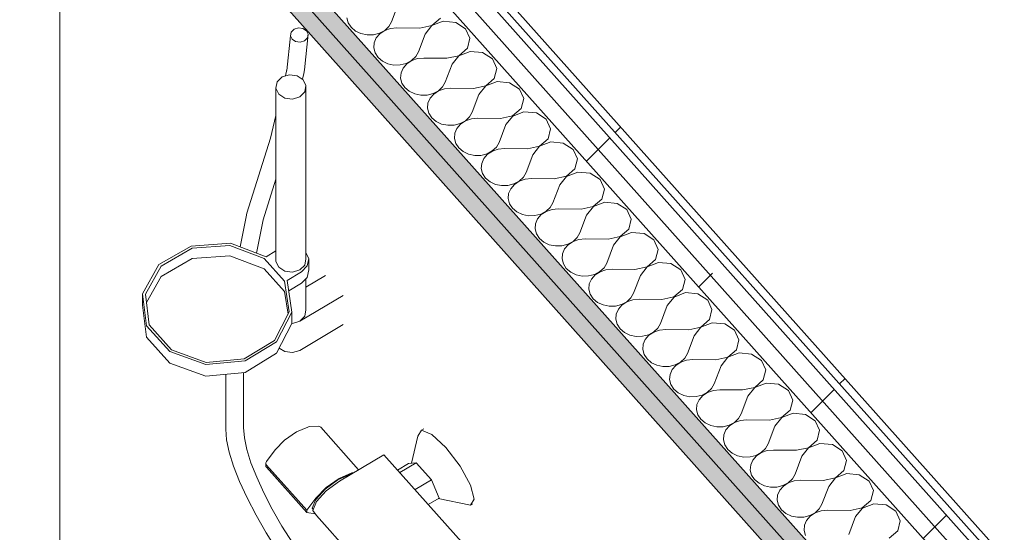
# Model space of a CAD drawing. Header units: millimetres. Extents: x -36631 to 27388, y -24993 to 6945.
# Tile 211 of 256: x 7141 to 7901, y -10358 to -9962. Entities that reach past the tile are written whole.
import ezdxf

# ---------------------------------------------------------------- set-up
doc = ezdxf.new("R2010")
doc.units = ezdxf.units.MM
doc.header["$MEASUREMENT"] = 0
doc.linetypes.add('Wipeout_Contour', pattern=[1000, 0, -1000])
doc.layers.add('Nuevo_01 Sanitaris', color=7, linetype='Continuous')
doc.layers.add('Nuevo_08_E_Envans secs', color=7, linetype='Continuous')
for name, color, linetype, lineweight in [('Nuevo_01 Sanitaris_Pluma_Nº__24', 252, 'Continuous', 5), ('Nuevo_01 Sanitaris_Pluma_Nº__75', 7, 'Continuous', 5), ('Nuevo_08_E_Envans secs_Pluma_Nº__1', 7, 'Continuous', 5), ('Nuevo_08_E_Envans secs_Pluma_Nº__47', 7, 'Continuous', 20)]:
    doc.layers.add(name, color=color, linetype=linetype, lineweight=lineweight)
for name, color, linetype, lineweight, true_color in [('Nuevo_08_E_Envans secs_Pluma_Nº__102', 7, 'Continuous', 5, 0xcccccc), ('Nuevo_08_E_Envans secs_Pluma_Nº__171', 171, 'Continuous', 13, 0xaaaaff), ('Nuevo_08_E_Envans secs_Pluma_Nº__177', 7, 'Continuous', 15, 0xf7e046), ('Nuevo_08_E_Envans secs_Pluma_Nº__79', 7, 'Continuous', 5, 0xaaffd5)]:
    doc.layers.add(name, color=color, linetype=linetype, lineweight=lineweight, true_color=true_color)
pattern_1 = [(45, (0, 0), (-183.8478, 183.8478), [195, -65]), (45, (7e-14, 183.85), (-183.8478, 183.8478), [195, -65])]

# ---------------------------------------------------------------- blocks, each defined once
blk = doc.blocks.new('*X150')
at = {"layer": 'Nuevo_08_E_Envans secs_Pluma_Nº__102', "color": 254, "linetype": 'Continuous', "lineweight": 5, "true_color": 0xcccccc}
for p, q in [((7433.09, -9949.44), (7427.88, -9963.2)), ((7393.34, -9960.03), (7394.37, -9963.92)), ((7394.37, -9963.92), (7396.67, -9967.42)), ((7425.81, -9966.8), (7427.88, -9963.2)), ((7449.72, -9968.08), (7459.06, -9966.04)), ((7459.06, -9966.04), (7465.69, -9960.32)), ((7467.88, -9962.77), (7459.14, -9966.14)), ((7477.49, -9963.66), (7467.88, -9962.77)), ((7485.09, -9968.52), (7477.49, -9963.66)), ((7396.67, -9967.42), (7400.05, -9970.28)), ((7400.05, -9970.28), (7404.27, -9972.28)), ((7404.27, -9972.28), (7408.99, -9973.27)), ((7408.99, -9973.27), (7413.87, -9973.16)), ((7413.87, -9973.16), (7418.53, -9971.98)), ((7418.89, -9972.38), (7416.07, -9975.62)), ((7418.53, -9971.98), (7422.61, -9969.8)), ((7422.7, -9969.89), (7418.89, -9972.38)), ((7422.61, -9969.8), (7425.81, -9966.8)), ((7427.19, -9968.35), (7422.7, -9969.89)), ((7432.04, -9967.86), (7427.19, -9968.35)), ((7449.72, -9968.08), (7432.04, -9967.86)), ((7453.88, -9972.74), (7448.66, -9986.49)), ((7459.14, -9966.14), (7453.88, -9972.74)), ((7488.42, -9975.9), (7485.09, -9968.52)), ((7414.44, -9979.36), (7414.12, -9983.33)), ((7416.07, -9975.62), (7414.44, -9979.36)), ((7486.47, -9983.61), (7488.42, -9975.9)), ((7414.12, -9983.33), (7415.16, -9987.21)), ((7415.16, -9987.21), (7417.45, -9990.72)), ((7446.6, -9990.09), (7448.66, -9986.49)), ((7479.84, -9989.34), (7486.47, -9983.61)), ((7488.67, -9986.07), (7479.93, -9989.43)), ((7498.27, -9986.95), (7488.67, -9986.07)), ((7505.87, -9991.81), (7498.27, -9986.95)), ((7417.45, -9990.72), (7420.84, -9993.58)), ((7420.84, -9993.58), (7425.05, -9995.58)), ((7425.05, -9995.58), (7429.78, -9996.56)), ((7429.78, -9996.56), (7434.66, -9996.46)), ((7434.66, -9996.46), (7439.32, -9995.27)), ((7439.68, -9995.68), (7436.85, -9998.92)), ((7439.32, -9995.27), (7443.4, -9993.09)), ((7443.48, -9993.19), (7439.68, -9995.68)), ((7443.4, -9993.09), (7446.6, -9990.09)), ((7447.98, -9991.64), (7443.48, -9993.19)), ((7452.82, -9991.15), (7447.98, -9991.64)), ((7470.51, -9991.37), (7452.82, -9991.15)), ((7474.66, -9996.03), (7469.45, -10009.79)), ((7470.51, -9991.37), (7479.84, -9989.34)), ((7479.93, -9989.43), (7474.66, -9996.03)), ((7509.2, -9999.2), (7505.87, -9991.81)), ((7435.22, -10002.66), (7434.91, -10006.62)), ((7436.85, -9998.92), (7435.22, -10002.66)), ((7507.26, -10006.91), (7509.2, -9999.2)), ((7434.91, -10006.62), (7435.94, -10010.51)), ((7435.94, -10010.51), (7438.24, -10014.01)), ((7467.38, -10013.39), (7469.45, -10009.79)), ((7500.63, -10012.63), (7507.26, -10006.91)), ((7509.45, -10009.37), (7500.71, -10012.73)), ((7519.06, -10010.25), (7509.45, -10009.37)), ((7526.66, -10015.11), (7519.06, -10010.25)), ((7438.24, -10014.01), (7441.62, -10016.87)), ((7441.62, -10016.87), (7445.84, -10018.87)), ((7445.84, -10018.87), (7450.57, -10019.86)), ((7455.44, -10019.75), (7460.1, -10018.57)), ((7460.46, -10018.97), (7457.64, -10022.21)), ((7460.1, -10018.57), (7464.18, -10016.39)), ((7464.27, -10016.48), (7460.46, -10018.97)), ((7464.18, -10016.39), (7467.38, -10013.39)), ((7468.76, -10014.94), (7464.27, -10016.48)), ((7473.61, -10014.45), (7468.76, -10014.94)), ((7491.29, -10014.67), (7473.61, -10014.45)), ((7495.45, -10019.33), (7490.23, -10033.09)), ((7491.29, -10014.67), (7500.63, -10012.63)), ((7500.71, -10012.73), (7495.45, -10019.33)), ((7529.99, -10022.49), (7526.66, -10015.11)), ((7450.57, -10019.86), (7455.44, -10019.75)), ((7456.01, -10025.96), (7455.7, -10029.92)), ((7457.64, -10022.21), (7456.01, -10025.96)), ((7528.04, -10030.2), (7529.99, -10022.49)), ((7455.7, -10029.92), (7456.73, -10033.8)), ((7456.73, -10033.8), (7459.02, -10037.31)), ((7488.17, -10036.68), (7490.23, -10033.09)), ((7521.41, -10035.93), (7528.04, -10030.2)), ((7530.24, -10032.66), (7521.5, -10036.02)), ((7539.84, -10033.54), (7530.24, -10032.66)), ((7547.45, -10038.4), (7539.84, -10033.54)), ((7459.02, -10037.31), (7462.41, -10040.17)), ((7462.41, -10040.17), (7466.62, -10042.17)), ((7466.62, -10042.17), (7471.35, -10043.15)), ((7476.23, -10043.05), (7480.89, -10041.86)), ((7480.89, -10041.86), (7484.97, -10039.69)), ((7485.05, -10039.78), (7481.25, -10042.27)), ((7484.97, -10039.69), (7488.17, -10036.68)), ((7489.55, -10038.23), (7485.05, -10039.78)), ((7494.39, -10037.74), (7489.55, -10038.23)), ((7512.08, -10037.96), (7494.39, -10037.74)), ((7512.08, -10037.96), (7521.41, -10035.93)), ((7521.5, -10036.02), (7516.23, -10042.62)), ((7550.77, -10045.79), (7547.45, -10038.4)), ((7471.35, -10043.15), (7476.23, -10043.05)), ((7476.79, -10049.25), (7476.48, -10053.21)), ((7478.42, -10045.51), (7476.79, -10049.25)), ((7481.25, -10042.27), (7478.42, -10045.51)), ((7516.23, -10042.62), (7511.02, -10056.38)), ((7548.83, -10053.5), (7550.77, -10045.79)), ((7476.48, -10053.21), (7477.51, -10057.1)), ((7477.51, -10057.1), (7479.81, -10060.6)), ((7508.95, -10059.98), (7511.02, -10056.38)), ((7542.2, -10059.22), (7548.83, -10053.5)), ((7551.02, -10055.96), (7542.28, -10059.32)), ((7560.63, -10056.84), (7551.02, -10055.96)), ((7568.23, -10061.7), (7560.63, -10056.84)), ((7479.81, -10060.6), (7483.19, -10063.46)), ((7483.19, -10063.46), (7487.41, -10065.46)), ((7501.67, -10065.16), (7505.76, -10062.98)), ((7505.84, -10063.07), (7502.03, -10065.56)), ((7505.76, -10062.98), (7508.95, -10059.98)), ((7510.33, -10061.53), (7505.84, -10063.07)), ((7515.18, -10061.04), (7510.33, -10061.53)), ((7532.86, -10061.26), (7515.18, -10061.04)), ((7532.86, -10061.26), (7542.2, -10059.22)), ((7542.28, -10059.32), (7537.02, -10065.92)), ((7571.56, -10069.08), (7568.23, -10061.7)), ((7487.41, -10065.46), (7492.14, -10066.45)), ((7492.14, -10066.45), (7497.01, -10066.34)), ((7497.01, -10066.34), (7501.67, -10065.16)), ((7497.58, -10072.55), (7497.27, -10076.51)), ((7499.21, -10068.8), (7497.58, -10072.55)), ((7502.03, -10065.56), (7499.21, -10068.8)), ((7537.02, -10065.92), (7531.81, -10079.68)), ((7569.62, -10076.79), (7571.56, -10069.08)), ((7497.27, -10076.51), (7498.3, -10080.39)), ((7529.74, -10083.27), (7531.81, -10079.68)), ((7562.99, -10082.52), (7569.62, -10076.79)), ((7571.81, -10079.25), (7563.07, -10082.61)), ((7581.42, -10080.13), (7571.81, -10079.25)), ((7589.02, -10084.99), (7581.42, -10080.13)), ((7498.3, -10080.39), (7500.59, -10083.9)), ((7500.59, -10083.9), (7503.98, -10086.76)), ((7503.98, -10086.76), (7508.19, -10088.76)), ((7522.46, -10088.45), (7526.54, -10086.28)), ((7526.62, -10086.37), (7522.82, -10088.86)), ((7526.54, -10086.28), (7529.74, -10083.27)), ((7531.12, -10084.82), (7526.62, -10086.37)), ((7535.96, -10084.33), (7531.12, -10084.82)), ((7553.65, -10084.55), (7535.96, -10084.33)), ((7553.65, -10084.55), (7562.99, -10082.52)), ((7563.07, -10082.61), (7557.8, -10089.21)), ((7592.34, -10092.38), (7589.02, -10084.99)), ((7508.19, -10088.76), (7512.92, -10089.74)), ((7512.92, -10089.74), (7517.8, -10089.64)), ((7517.8, -10089.64), (7522.46, -10088.45)), ((7519.99, -10092.1), (7518.36, -10095.84)), ((7522.82, -10088.86), (7519.99, -10092.1)), ((7557.8, -10089.21), (7552.59, -10102.97)), ((7590.4, -10100.09), (7592.34, -10092.38)), ((7518.36, -10095.84), (7518.05, -10099.81)), ((7518.05, -10099.81), (7519.08, -10103.69)), ((7550.52, -10106.57), (7552.59, -10102.97)), ((7583.77, -10105.81), (7590.4, -10100.09)), ((7592.6, -10102.55), (7583.86, -10105.91)), ((7602.2, -10103.43), (7592.6, -10102.55)), ((7519.08, -10103.69), (7521.38, -10107.19)), ((7521.38, -10107.19), (7524.76, -10110.05)), ((7524.76, -10110.05), (7528.98, -10112.05)), ((7543.24, -10111.75), (7547.33, -10109.57)), ((7547.41, -10109.67), (7543.61, -10112.15)), ((7547.33, -10109.57), (7550.52, -10106.57)), ((7551.91, -10108.12), (7547.41, -10109.67)), ((7556.75, -10107.63), (7551.91, -10108.12)), ((7574.43, -10107.85), (7556.75, -10107.63)), ((7574.43, -10107.85), (7583.77, -10105.81)), ((7583.86, -10105.91), (7578.59, -10112.51)), ((7609.8, -10108.29), (7602.2, -10103.43)), ((7613.13, -10115.67), (7609.8, -10108.29)), ((7528.98, -10112.05), (7533.71, -10113.04)), ((7533.71, -10113.04), (7538.59, -10112.93)), ((7538.59, -10112.93), (7543.24, -10111.75)), ((7540.78, -10115.39), (7539.15, -10119.14)), ((7543.61, -10112.15), (7540.78, -10115.39)), ((7578.59, -10112.51), (7573.38, -10126.27)), ((7611.19, -10123.38), (7613.13, -10115.67)), ((7539.15, -10119.14), (7538.84, -10123.1)), ((7538.84, -10123.1), (7539.87, -10126.98)), ((7604.56, -10129.11), (7611.19, -10123.38)), ((7613.38, -10125.84), (7604.64, -10129.2)), ((7622.99, -10126.72), (7613.38, -10125.84)), ((7539.87, -10126.98), (7542.16, -10130.49)), ((7542.16, -10130.49), (7545.55, -10133.35)), ((7545.55, -10133.35), (7549.77, -10135.35)), ((7564.03, -10135.04), (7568.11, -10132.87)), ((7568.2, -10132.96), (7564.39, -10135.45)), ((7568.11, -10132.87), (7571.31, -10129.86)), ((7572.69, -10131.41), (7568.2, -10132.96)), ((7571.31, -10129.86), (7573.38, -10126.27)), ((7577.53, -10130.93), (7572.69, -10131.41)), ((7595.22, -10131.14), (7577.53, -10130.93)), ((7595.22, -10131.14), (7604.56, -10129.11)), ((7604.64, -10129.2), (7599.38, -10135.8)), ((7630.59, -10131.58), (7622.99, -10126.72)), ((7633.91, -10138.97), (7630.59, -10131.58)), ((7549.77, -10135.35), (7554.49, -10136.33)), ((7554.49, -10136.33), (7559.37, -10136.23)), ((7559.37, -10136.23), (7564.03, -10135.04)), ((7561.57, -10138.69), (7559.94, -10142.43)), ((7564.39, -10135.45), (7561.57, -10138.69)), ((7599.38, -10135.8), (7594.16, -10149.56)), ((7631.97, -10146.68), (7633.91, -10138.97)), ((7559.94, -10142.43), (7559.62, -10146.4)), ((7559.62, -10146.4), (7560.65, -10150.28)), ((7625.34, -10152.4), (7631.97, -10146.68)), ((7560.65, -10150.28), (7562.95, -10153.78)), ((7562.95, -10153.78), (7566.33, -10156.64)), ((7584.81, -10158.34), (7588.9, -10156.16)), ((7588.98, -10156.26), (7585.18, -10158.74)), ((7588.9, -10156.16), (7592.09, -10153.16)), ((7593.48, -10154.71), (7588.98, -10156.26)), ((7592.09, -10153.16), (7594.16, -10149.56)), ((7598.32, -10154.22), (7593.48, -10154.71)), ((7616, -10154.44), (7598.32, -10154.22)), ((7616, -10154.44), (7625.34, -10152.4)), ((7625.43, -10152.5), (7620.16, -10159.1)), ((7634.17, -10149.14), (7625.43, -10152.5)), ((7643.77, -10150.02), (7634.17, -10149.14)), ((7651.37, -10154.88), (7643.77, -10150.02)), ((7654.7, -10162.27), (7651.37, -10154.88)), ((7566.33, -10156.64), (7570.55, -10158.64)), ((7570.55, -10158.64), (7575.28, -10159.63)), ((7575.28, -10159.63), (7580.16, -10159.52)), ((7580.16, -10159.52), (7584.81, -10158.34)), ((7582.35, -10161.98), (7580.72, -10165.73)), ((7585.18, -10158.74), (7582.35, -10161.98)), ((7620.16, -10159.1), (7614.95, -10172.86)), ((7652.76, -10169.97), (7654.7, -10162.27)), ((7580.72, -10165.73), (7580.41, -10169.69)), ((7580.41, -10169.69), (7581.44, -10173.57)), ((7646.13, -10175.7), (7652.76, -10169.97)), ((7581.44, -10173.57), (7583.74, -10177.08)), ((7583.74, -10177.08), (7587.12, -10179.94)), ((7609.68, -10179.46), (7612.88, -10176.46)), ((7614.26, -10178), (7609.77, -10179.55)), ((7612.88, -10176.46), (7614.95, -10172.86)), ((7619.11, -10177.52), (7614.26, -10178)), ((7636.79, -10177.74), (7619.11, -10177.52)), ((7636.79, -10177.74), (7646.13, -10175.7)), ((7646.21, -10175.79), (7640.95, -10182.39)), ((7654.95, -10172.43), (7646.21, -10175.79)), ((7664.56, -10173.31), (7654.95, -10172.43)), ((7672.16, -10178.17), (7664.56, -10173.31)), ((7675.49, -10185.56), (7672.16, -10178.17)), ((7587.12, -10179.94), (7591.34, -10181.94)), ((7591.34, -10181.94), (7596.06, -10182.92)), ((7596.06, -10182.92), (7600.94, -10182.82)), ((7600.94, -10182.82), (7605.6, -10181.63)), ((7603.14, -10185.28), (7601.51, -10189.02)), ((7605.96, -10182.04), (7603.14, -10185.28)), ((7605.6, -10181.63), (7609.68, -10179.46)), ((7609.77, -10179.55), (7605.96, -10182.04)), ((7640.95, -10182.39), (7635.73, -10196.15)), ((7673.54, -10193.27), (7675.49, -10185.56)), ((7601.51, -10189.02), (7601.19, -10192.99)), ((7601.19, -10192.99), (7602.23, -10196.87)), ((7666.91, -10199), (7673.54, -10193.27)), ((7602.23, -10196.87), (7604.52, -10200.37)), ((7604.52, -10200.37), (7607.91, -10203.23)), ((7630.47, -10202.75), (7633.67, -10199.75)), ((7635.05, -10201.3), (7630.55, -10202.85)), ((7633.67, -10199.75), (7635.73, -10196.15)), ((7639.89, -10200.81), (7635.05, -10201.3)), ((7657.58, -10201.03), (7639.89, -10200.81)), ((7657.58, -10201.03), (7666.91, -10199)), ((7667, -10199.09), (7661.73, -10205.69)), ((7675.74, -10195.73), (7667, -10199.09)), ((7685.34, -10196.61), (7675.74, -10195.73)), ((7692.95, -10201.47), (7685.34, -10196.61)), ((7696.27, -10208.86), (7692.95, -10201.47)), ((7607.91, -10203.23), (7612.12, -10205.23)), ((7612.12, -10205.23), (7616.85, -10206.22)), ((7616.85, -10206.22), (7621.73, -10206.11)), ((7621.73, -10206.11), (7626.39, -10204.93)), ((7623.92, -10208.57), (7622.29, -10212.32)), ((7626.75, -10205.33), (7623.92, -10208.57)), ((7626.39, -10204.93), (7630.47, -10202.75)), ((7630.55, -10202.85), (7626.75, -10205.33)), ((7661.73, -10205.69), (7656.52, -10219.45)), ((7694.33, -10216.56), (7696.27, -10208.86)), ((7622.29, -10212.32), (7621.98, -10216.28)), ((7621.98, -10216.28), (7623.01, -10220.16)), ((7687.7, -10222.29), (7694.33, -10216.56)), ((7623.01, -10220.16), (7625.31, -10223.67)), ((7625.31, -10223.67), (7628.69, -10226.53)), ((7651.25, -10226.05), (7654.45, -10223.05)), ((7655.83, -10224.59), (7651.34, -10226.14)), ((7654.45, -10223.05), (7656.52, -10219.45)), ((7660.68, -10224.11), (7655.83, -10224.59)), ((7678.36, -10224.33), (7660.68, -10224.11)), ((7678.36, -10224.33), (7687.7, -10222.29)), ((7687.78, -10222.38), (7682.52, -10228.98)), ((7696.52, -10219.02), (7687.78, -10222.38)), ((7706.13, -10219.9), (7696.52, -10219.02)), ((7713.73, -10224.76), (7706.13, -10219.9)), ((7717.06, -10232.15), (7713.73, -10224.76)), ((7628.69, -10226.53), (7632.91, -10228.53)), ((7632.91, -10228.53), (7637.64, -10229.51)), ((7637.64, -10229.51), (7642.51, -10229.41)), ((7642.51, -10229.41), (7647.17, -10228.22)), ((7644.71, -10231.87), (7643.08, -10235.61)), ((7647.53, -10228.63), (7644.71, -10231.87)), ((7647.17, -10228.22), (7651.25, -10226.05)), ((7651.34, -10226.14), (7647.53, -10228.63)), ((7682.52, -10228.98), (7677.3, -10242.74)), ((7715.12, -10239.86), (7717.06, -10232.15)), ((7643.08, -10235.61), (7642.77, -10239.58)), ((7642.77, -10239.58), (7643.8, -10243.46)), ((7708.48, -10245.59), (7715.12, -10239.86)), ((7643.8, -10243.46), (7646.09, -10246.96)), ((7646.09, -10246.96), (7649.48, -10249.83)), ((7672.04, -10249.34), (7675.24, -10246.34)), ((7675.24, -10246.34), (7677.3, -10242.74)), ((7681.46, -10247.4), (7676.62, -10247.89)), ((7699.15, -10247.62), (7681.46, -10247.4)), ((7699.15, -10247.62), (7708.48, -10245.59)), ((7708.57, -10245.68), (7703.3, -10252.28)), ((7717.31, -10242.32), (7708.57, -10245.68)), ((7726.92, -10243.2), (7717.31, -10242.32)), ((7734.52, -10248.06), (7726.92, -10243.2)), ((7649.48, -10249.83), (7653.69, -10251.82)), ((7653.69, -10251.82), (7658.42, -10252.81)), ((7658.42, -10252.81), (7663.3, -10252.7)), ((7663.3, -10252.7), (7667.96, -10251.52)), ((7665.49, -10255.16), (7663.86, -10258.91)), ((7668.32, -10251.92), (7665.49, -10255.16)), ((7667.96, -10251.52), (7672.04, -10249.34)), ((7672.12, -10249.44), (7668.32, -10251.92)), ((7676.62, -10247.89), (7672.12, -10249.44)), ((7703.3, -10252.28), (7698.09, -10266.04)), ((7737.84, -10255.45), (7734.52, -10248.06)), ((7663.86, -10258.91), (7663.55, -10262.87)), ((7735.9, -10263.15), (7737.84, -10255.45)), ((7663.55, -10262.87), (7664.58, -10266.75)), ((7664.58, -10266.75), (7666.88, -10270.26)), ((7666.88, -10270.26), (7670.26, -10273.12)), ((7692.83, -10272.64), (7696.02, -10269.64)), ((7696.02, -10269.64), (7698.09, -10266.04)), ((7719.93, -10270.92), (7729.27, -10268.88)), ((7729.35, -10268.98), (7724.09, -10275.58)), ((7729.27, -10268.88), (7735.9, -10263.15)), ((7738.1, -10265.61), (7729.35, -10268.98)), ((7747.7, -10266.49), (7738.1, -10265.61)), ((7755.3, -10271.35), (7747.7, -10266.49)), ((7670.26, -10273.12), (7674.48, -10275.12)), ((7674.48, -10275.12), (7679.21, -10276.1)), ((7679.21, -10276.1), (7684.08, -10276)), ((7684.08, -10276), (7688.74, -10274.81)), ((7689.1, -10275.22), (7686.28, -10278.46)), ((7688.74, -10274.81), (7692.83, -10272.64)), ((7692.91, -10272.73), (7689.1, -10275.22)), ((7697.4, -10271.19), (7692.91, -10272.73)), ((7702.25, -10270.7), (7697.4, -10271.19)), ((7719.93, -10270.92), (7702.25, -10270.7)), ((7724.09, -10275.58), (7718.88, -10289.33)), ((7758.63, -10278.74), (7755.3, -10271.35)), ((7684.65, -10282.2), (7684.34, -10286.17)), ((7686.28, -10278.46), (7684.65, -10282.2)), ((7756.69, -10286.45), (7758.63, -10278.74)), ((7684.34, -10286.17), (7685.37, -10290.05)), ((7685.37, -10290.05), (7687.66, -10293.55)), ((7713.61, -10295.93), (7716.81, -10292.93)), ((7716.81, -10292.93), (7718.88, -10289.33)), ((7740.72, -10294.21), (7750.06, -10292.18)), ((7750.14, -10292.27), (7744.88, -10298.87)), ((7750.06, -10292.18), (7756.69, -10286.45)), ((7758.88, -10288.91), (7750.14, -10292.27)), ((7768.49, -10289.79), (7758.88, -10288.91)), ((7776.09, -10294.65), (7768.49, -10289.79)), ((7687.66, -10293.55), (7691.05, -10296.42)), ((7691.05, -10296.42), (7695.26, -10298.41)), ((7695.26, -10298.41), (7699.99, -10299.4)), ((7699.99, -10299.4), (7704.87, -10299.3)), ((7704.87, -10299.3), (7709.53, -10298.11)), ((7709.89, -10298.52), (7707.06, -10301.75)), ((7709.53, -10298.11), (7713.61, -10295.93)), ((7713.7, -10296.03), (7709.89, -10298.52)), ((7718.19, -10294.48), (7713.7, -10296.03)), ((7723.03, -10293.99), (7718.19, -10294.48)), ((7740.72, -10294.21), (7723.03, -10293.99)), ((7744.88, -10298.87), (7739.66, -10312.63)), ((7779.41, -10302.04), (7776.09, -10294.65)), ((7705.43, -10305.5), (7705.12, -10309.46)), ((7707.06, -10301.75), (7705.43, -10305.5)), ((7777.47, -10309.75), (7779.41, -10302.04)), ((7705.12, -10309.46), (7706.15, -10313.35)), ((7706.15, -10313.35), (7708.45, -10316.85)), ((7737.59, -10316.23), (7739.66, -10312.63)), ((7761.5, -10317.51), (7770.84, -10315.47)), ((7770.93, -10315.57), (7765.66, -10322.17)), ((7770.84, -10315.47), (7777.47, -10309.75)), ((7779.67, -10312.2), (7770.93, -10315.57)), ((7789.27, -10313.09), (7779.67, -10312.2)), ((7796.87, -10317.94), (7789.27, -10313.09)), ((7708.45, -10316.85), (7711.83, -10319.71)), ((7711.83, -10319.71), (7716.05, -10321.71)), ((7716.05, -10321.71), (7720.78, -10322.69)), ((7720.78, -10322.69), (7725.66, -10322.59)), ((7725.66, -10322.59), (7730.31, -10321.4)), ((7730.68, -10321.81), (7727.85, -10325.05)), ((7730.31, -10321.4), (7734.4, -10319.23)), ((7734.48, -10319.32), (7730.68, -10321.81)), ((7734.4, -10319.23), (7737.59, -10316.23)), ((7738.98, -10317.78), (7734.48, -10319.32)), ((7743.82, -10317.29), (7738.98, -10317.78)), ((7761.5, -10317.51), (7743.82, -10317.29)), ((7765.66, -10322.17), (7760.45, -10335.92)), ((7800.2, -10325.33), (7796.87, -10317.94)), ((7726.22, -10328.79), (7725.91, -10332.76)), ((7727.85, -10325.05), (7726.22, -10328.79)), ((7798.26, -10333.04), (7800.2, -10325.33)), ((7725.91, -10332.76), (7726.94, -10336.64)), ((7726.94, -10336.64), (7729.23, -10340.15)), ((7758.38, -10339.52), (7760.45, -10335.92)), ((7782.29, -10340.8), (7791.63, -10338.77)), ((7791.71, -10338.86), (7786.45, -10345.46)), ((7791.63, -10338.77), (7798.26, -10333.04)), ((7800.45, -10335.5), (7791.71, -10338.86)), ((7810.06, -10336.38), (7800.45, -10335.5)), ((7817.66, -10341.24), (7810.06, -10336.38)), ((7729.23, -10340.15), (7732.62, -10343.01)), ((7732.62, -10343.01), (7736.84, -10345.01)), ((7736.84, -10345.01), (7741.56, -10345.99)), ((7741.56, -10345.99), (7746.44, -10345.89)), ((7746.44, -10345.89), (7751.1, -10344.7)), ((7751.46, -10345.11), (7748.64, -10348.35)), ((7751.1, -10344.7), (7755.18, -10342.52)), ((7755.27, -10342.62), (7751.46, -10345.11)), ((7755.18, -10342.52), (7758.38, -10339.52)), ((7759.76, -10341.07), (7755.27, -10342.62)), ((7764.6, -10340.58), (7759.76, -10341.07)), ((7782.29, -10340.8), (7764.6, -10340.58)), ((7786.45, -10345.46), (7781.23, -10359.22)), ((7820.99, -10348.63), (7817.66, -10341.24)), ((7747.01, -10352.09), (7746.69, -10356.05)), ((7748.64, -10348.35), (7747.01, -10352.09)), ((7819.04, -10356.34), (7820.99, -10348.63)), ((7746.69, -10356.05), (7747.73, -10359.94)), ((7812.41, -10362.06), (7819.04, -10356.34))]:
    blk.add_line(p, q, dxfattribs=at)
blk = doc.blocks.new('Elem Sección_147_1')
at = {"layer": 'Nuevo_08_E_Envans secs_Pluma_Nº__79', "linetype": 'Continuous', "lineweight": 5, "true_color": 0xaaffd5}
for points in [[(7166.46, -9730.98), (7174.57, -9740.07), (8558.23, -11290.8), (8569.39, -11284.2), (7177.62, -9724.38)], [(7174.57, -9740.07), (7163.41, -9746.68), (8547.07, -11297.4), (8558.23, -11290.8)]]:
    blk.add_hatch(color=121, dxfattribs=at).paths.add_polyline_path(points)
at = {"layer": 'Nuevo_08_E_Envans secs', "lineweight": 0}
blk.add_blockref('*X150', (0, 0), dxfattribs=at)
at = {"color": 254, "linetype": 'Wipeout_Contour', "lineweight": 0, "ltscale": 64389.533681}
blk.add_wipeout([(8651.83, -11235.46), (7200.15, -9608.5), (7188.99, -9615.1), (7197.1, -9624.19), (8640.66, -11242.06)], dxfattribs=at).dxf.layer = 'Nuevo_08_E_Envans secs'
at = {"layer": 'Nuevo_08_E_Envans secs_Pluma_Nº__177', "linetype": 'Continuous', "lineweight": 15, "true_color": 0xf7e046}
h = blk.add_hatch(dxfattribs=at)
h.set_pattern_fill('Panellat_HPL_0001', color=53, style=0, pattern_type=2)
h.set_pattern_definition(pattern_1)
h.paths.add_polyline_path([(8651.83, -11235.46), (7200.15, -9608.5), (7188.99, -9615.1), (7197.1, -9624.19), (8640.66, -11242.06)])
at = {"color": 254, "linetype": 'Wipeout_Contour', "lineweight": 0, "ltscale": 64418.621549}
blk.add_wipeout([(7197.1, -9624.19), (7185.94, -9630.8), (7194.05, -9639.88), (8629.5, -11248.66), (8640.66, -11242.06)], dxfattribs=at).dxf.layer = 'Nuevo_08_E_Envans secs'
at = {"layer": 'Nuevo_08_E_Envans secs_Pluma_Nº__177', "linetype": 'Continuous', "lineweight": 15, "true_color": 0xf7e046}
h = blk.add_hatch(dxfattribs=at)
h.set_pattern_fill('Panellat_HPL_0001', color=53, style=0, pattern_type=2)
h.set_pattern_definition(pattern_1)
h.paths.add_polyline_path([(7197.1, -9624.19), (7185.94, -9630.8), (7194.05, -9639.88), (8629.5, -11248.66), (8640.66, -11242.06)])
at = {"color": 254, "linetype": 'Wipeout_Contour', "lineweight": 0, "ltscale": 52356.728539}
blk.add_wipeout([(8662.13, -11229.36), (7202.96, -9594.01), (7197.81, -9597.06), (8656.98, -11232.41)], dxfattribs=at).dxf.layer = 'Nuevo_08_E_Envans secs'
at = {"layer": 'Nuevo_08_E_Envans secs_Pluma_Nº__171', "linetype": 'Continuous', "lineweight": 13, "true_color": 0xaaaaff}
h = blk.add_hatch(dxfattribs=at)
h.set_pattern_fill('Panellat_HPL_0001', color=161, style=0, pattern_type=2)
h.set_pattern_definition(pattern_1)
h.paths.add_polyline_path([(8662.13, -11229.36), (7202.96, -9594.01), (7197.81, -9597.06), (8656.98, -11232.41)])
at = {"layer": 'Nuevo_08_E_Envans secs_Pluma_Nº__1', "color": 7, "linetype": 'Continuous', "lineweight": 5}
for p, q in [((7200.15, -9608.5), (8651.83, -11235.46)), ((7201.55, -9601.25), (8656.98, -11232.41)), ((7197.1, -9624.19), (8640.66, -11242.06)), ((7194.05, -9639.88), (8629.5, -11248.66)), ((7177.62, -9724.38), (8569.39, -11284.2)), ((7174.57, -9740.07), (8558.23, -11290.8))]:
    blk.add_line(p, q, dxfattribs=at)
at = {"layer": 'Nuevo_08_E_Envans secs_Pluma_Nº__1', "color": 7, "linetype": 'Continuous', "lineweight": 5, "flags": 128}
for points in [[(7202.96, -9594.01), (8648.41, -11213.99), (8662.13, -11229.36)], [(7171.52, -9755.76), (8533.35, -11282.02), (8547.07, -11297.4)]]:
    blk.add_lwpolyline(points, dxfattribs=at)
blk = doc.blocks.new('Elem Sección_159_1')
at = {"layer": 'Nuevo_01 Sanitaris_Pluma_Nº__24', "color": 252, "linetype": 'Continuous', "lineweight": 5}
for p, q in [((7350.29, -9971.09), (7349.73, -9973.96)), ((7352.54, -9968.82), (7350.29, -9971.09)), ((7359.41, -9968.23), (7362.19, -9970.06)), ((7362.19, -9970.06), (7363.47, -9972.77)), ((7363.47, -9972.77), (7362.91, -9975.64)), ((7349.73, -9973.96), (7351.01, -9976.67)), ((7351.01, -9976.67), (7353.79, -9978.5)), ((7362.91, -9975.64), (7360.66, -9977.9)), ((7339.52, -10009.62), (7338.58, -10014.48)), ((7343.32, -10005.79), (7339.52, -10009.62)), ((7354.93, -10004.79), (7359.63, -10007.89)), ((7359.63, -10007.89), (7361.8, -10012.48)), ((7338.58, -10014.48), (7340.75, -10019.07)), ((7340.75, -10019.07), (7345.45, -10022.16)), ((7360.86, -10017.34), (7357.06, -10021.16)), ((7361.8, -10012.48), (7360.86, -10017.34))]:
    blk.add_line(p, q, dxfattribs=at)
at = {"layer": 'Nuevo_01 Sanitaris_Pluma_Nº__24', "color": 252, "linetype": 'Continuous', "lineweight": 5, "flags": 128}
for points in [[(7359.41, -9968.23), (7355.88, -9967.78), (7352.54, -9968.82)], [(7353.79, -9978.5), (7357.32, -9978.95), (7360.66, -9977.9)], [(7354.93, -10004.79), (7348.96, -10004.03), (7343.32, -10005.79)], [(7345.45, -10022.16), (7351.42, -10022.93), (7357.06, -10021.16)]]:
    blk.add_lwpolyline(points, dxfattribs=at)
at = {"layer": 'Nuevo_01 Sanitaris_Pluma_Nº__75', "color": 7, "linetype": 'Continuous', "lineweight": 5}
for p, q in [((7360.61, -10000.25), (7363.47, -9972.77)), ((7346.93, -10000.91), (7349.73, -9973.96)), ((7345.84, -10005), (7347.01, -10000.09)), ((7359, -10007.47), (7360.06, -10003.01)), ((7360.61, -10000.25), (7360.06, -10003.01)), ((7338.58, -10148.23), (7338.58, -10014.48)), ((7361.8, -10146.23), (7361.8, -10012.48)), ((7334.42, -10053.01), (7338.58, -10035.52)), ((7316.09, -10111.12), (7334.42, -10053.01)), ((7328.63, -10116.17), (7338.58, -10084.62)), ((7310.98, -10137.13), (7315.55, -10113.82)), ((7315.55, -10113.82), (7316.09, -10111.12)), ((7323.58, -10141.95), (7328.65, -10116.12)), ((7248.18, -10150.74), (7273.03, -10136.41)), ((7273.76, -10138.03), (7249.81, -10151.84)), ((7273.03, -10136.41), (7303.36, -10134.22)), ((7302.99, -10135.92), (7273.76, -10138.03)), ((7329.55, -10146.07), (7302.99, -10135.92)), ((7303.36, -10134.22), (7330.92, -10144.76)), ((7330.92, -10144.76), (7338.58, -10140.22)), ((7249.81, -10159.82), (7273.76, -10146.01)), ((7273.76, -10146.01), (7302.99, -10143.9)), ((7302.99, -10143.9), (7329.55, -10154.06)), ((7345.18, -10163.57), (7329.55, -10146.07)), ((7338.58, -10148.23), (7340.75, -10152.82)), ((7360.86, -10151.09), (7361.8, -10146.23)), ((7361.8, -10141.58), (7363.91, -10146.05)), ((7363.91, -10146.05), (7362.8, -10151.79)), ((7363.91, -10154.92), (7363.91, -10146.05)), ((7235.57, -10173.3), (7248.18, -10150.74)), ((7249.81, -10151.84), (7237.67, -10173.58)), ((7329.55, -10154.06), (7345.18, -10171.56)), ((7340.75, -10152.82), (7345.45, -10155.91)), ((7345.45, -10155.91), (7351.42, -10156.68)), ((7358.3, -10156.31), (7347.15, -10162.92)), ((7351.42, -10156.68), (7357.06, -10154.91)), ((7357.06, -10154.91), (7360.86, -10151.09)), ((7362.8, -10151.79), (7358.3, -10156.31)), ((7363.91, -10154.92), (7362.8, -10160.66)), ((7238.48, -10180.11), (7249.81, -10159.82)), ((7348.88, -10187.27), (7345.18, -10163.57)), ((7347.15, -10162.92), (7350.98, -10187.51)), ((7362.8, -10160.66), (7358.3, -10165.18)), ((7361.8, -10168.08), (7376.88, -10159.15)), ((7361.8, -10185.7), (7361.8, -10161.66)), ((7358.3, -10165.18), (7348.41, -10171.04)), ((7235.57, -10182.17), (7235.57, -10173.3)), ((7238.64, -10197.96), (7235.57, -10173.3)), ((7237.67, -10173.58), (7240.63, -10197.35)), ((7345.18, -10171.56), (7347.92, -10189.11)), ((7390.6, -10174.52), (7357.06, -10194.39)), ((7238.64, -10206.83), (7235.57, -10182.17)), ((7361.8, -10185.7), (7360.86, -10190.56)), ((7337.41, -10209.26), (7348.88, -10187.27)), ((7350.98, -10187.51), (7339.08, -10210.32)), ((7350.98, -10196.38), (7350.98, -10187.51)), ((7360.86, -10190.56), (7357.06, -10194.39)), ((7256.56, -10218), (7238.64, -10197.96)), ((7240.63, -10197.35), (7257.89, -10216.66)), ((7350.98, -10196.38), (7339.08, -10219.19)), ((7351.42, -10196.15), (7350.98, -10196.1)), ((7357.06, -10194.39), (7351.42, -10196.15)), ((7390.6, -10197.14), (7357.06, -10217)), ((7256.56, -10226.87), (7238.64, -10206.83)), ((7313.9, -10223.55), (7337.41, -10209.26)), ((7257.89, -10216.66), (7284.75, -10226.27)), ((7339.08, -10210.32), (7314.69, -10225.16)), ((7345.45, -10218), (7341.17, -10215.19)), ((7357.06, -10217), (7351.42, -10218.77)), ((7284.43, -10227.97), (7256.56, -10218)), ((7284.75, -10226.27), (7313.9, -10223.55)), ((7339.08, -10219.19), (7314.69, -10234.03)), ((7351.42, -10218.77), (7345.45, -10218)), ((7284.43, -10236.84), (7256.56, -10226.87)), ((7314.69, -10225.16), (7284.43, -10227.97)), ((7314.69, -10234.03), (7284.43, -10236.84)), ((7299.79, -10277.93), (7299.79, -10235.41)), ((7313.51, -10276.65), (7313.51, -10234.14)), ((7300.47, -10286.07), (7299.79, -10277.93)), ((7314.17, -10284.48), (7313.51, -10276.65)), ((7354.35, -10280.07), (7363.25, -10276.25)), ((7363.25, -10276.25), (7364.36, -10275.9)), ((7364.36, -10275.9), (7371.19, -10275.57)), ((7371.19, -10275.57), (7372.64, -10275.98)), ((7372.64, -10275.98), (7373.2, -10276.45)), ((7373.2, -10276.45), (7402.45, -10309.19)), ((7451.04, -10278.7), (7452.76, -10277.67)), ((7316.11, -10293.58), (7314.17, -10284.48)), ((7345.21, -10286.44), (7354.35, -10280.07)), ((7443.34, -10304.25), (7448.11, -10283.18)), ((7451.04, -10278.7), (7448.11, -10283.18)), ((7459.03, -10281.96), (7451.04, -10278.7)), ((7469.96, -10292.11), (7459.03, -10281.96)), ((7302.52, -10295.65), (7300.47, -10286.07)), ((7337.93, -10293.97), (7345.21, -10286.44)), ((7480.88, -10306.41), (7469.96, -10292.11)), ((7305.88, -10306.46), (7302.52, -10295.65)), ((7319.3, -10303.84), (7316.11, -10293.58)), ((7331.32, -10302.76), (7337.93, -10293.97)), ((7421.97, -10297.63), (7387.64, -10317.96)), ((7548.06, -10438.72), (7421.97, -10297.63)), ((7310.51, -10318.32), (7305.88, -10306.46)), ((7323.7, -10315.09), (7319.3, -10303.84)), ((7330.65, -10303.79), (7331.32, -10302.76)), ((7330.83, -10305.02), (7330.65, -10303.79)), ((7330.65, -10305.3), (7330.65, -10303.79)), ((7330.83, -10306.74), (7330.65, -10305.3)), ((7331.22, -10305.6), (7330.83, -10305.02)), ((7331.22, -10307.35), (7330.83, -10306.74)), ((7362.43, -10340.52), (7331.22, -10305.6)), ((7362.43, -10342.27), (7331.22, -10307.35)), ((7440.93, -10304.52), (7432.56, -10309.48)), ((7446.86, -10303.86), (7434.23, -10311.34)), ((7446.86, -10303.86), (7440.93, -10304.52)), ((7458.72, -10317.13), (7446.86, -10303.86)), ((7488.88, -10321.04), (7480.88, -10306.41)), ((7329.22, -10327.15), (7323.7, -10315.09)), ((7387.47, -10315.94), (7377.37, -10322.99)), ((7396.26, -10312.53), (7386.4, -10317.01)), ((7397.31, -10311.72), (7387.47, -10315.94)), ((7396.9, -10312.48), (7396.26, -10312.53)), ((7398.26, -10311.67), (7397.31, -10311.72)), ((7316.33, -10331.02), (7310.51, -10318.32)), ((7377.37, -10322.99), (7369.52, -10331.09)), ((7386.4, -10317.01), (7376.53, -10324.22)), ((7387.64, -10317.96), (7377.35, -10325.48)), ((7458.72, -10317.13), (7446.09, -10324.61)), ((7464.65, -10331.07), (7458.72, -10317.13)), ((7491.8, -10332.08), (7488.88, -10321.04)), ((7323.24, -10344.34), (7316.33, -10331.02)), ((7335.77, -10339.79), (7329.22, -10327.15)), ((7369.52, -10331.09), (7362.43, -10340.52)), ((7376.53, -10324.22), (7369.3, -10332.23)), ((7377.35, -10325.48), (7369.81, -10333.85)), ((7464.65, -10331.07), (7456.28, -10336.02)), ((7369.3, -10332.23), (7366.66, -10338.9)), ((7366.66, -10338.9), (7367.41, -10339.9)), ((7369.81, -10333.85), (7367.05, -10340.8)), ((7463.89, -10331.52), (7488.88, -10336.56)), ((7488.88, -10336.56), (7491.8, -10332.08)), ((7488.88, -10336.56), (7490.56, -10335.56)), ((7331.11, -10358.05), (7323.24, -10344.34)), ((7343.25, -10352.81), (7335.77, -10339.79)), ((7362.43, -10340.52), (7362.43, -10342.27)), ((7362.43, -10342.27), (7368.84, -10343.21)), ((7367.05, -10340.8), (7369.81, -10344.49)), ((7492.77, -10482.09), (7369.81, -10344.49)), ((7351.51, -10365.98), (7343.25, -10352.81)), ((7339.82, -10371.93), (7331.11, -10358.05)), ((7360.43, -10379.08), (7351.51, -10365.98)), ((7349.21, -10385.73), (7339.82, -10371.93)), ((7450.04, -10382.04), (7451.07, -10376.74)), ((7451.07, -10376.74), (7455.21, -10372.57)), ((7455.21, -10372.57), (7461.37, -10370.64)), ((7461.37, -10370.64), (7467.88, -10371.48)), ((7467.88, -10371.48), (7473, -10374.85)), ((7473, -10374.85), (7475.37, -10379.86)), ((7369.84, -10391.88), (7360.43, -10379.08)), ((7452.4, -10387.05), (7450.04, -10382.04)), ((7450.04, -10382.48), (7450.04, -10382.04)), ((7452.4, -10387.49), (7450.04, -10382.48)), ((7475.37, -10379.86), (7474.34, -10385.16)), ((7475.37, -10380.3), (7474.34, -10385.6)), ((7475.37, -10380.3), (7475.37, -10379.86)), ((7541.74, -10387.96), (7544.67, -10383.47)), ((7544.67, -10383.47), (7546.3, -10382.5)), ((7544.67, -10383.47), (7552.66, -10386.74)), ((7359.13, -10399.22), (7349.21, -10385.73)), ((7379.59, -10404.17), (7369.84, -10391.88)), ((7457.53, -10390.42), (7452.4, -10387.05)), ((7457.53, -10390.86), (7452.4, -10387.49)), ((7464.04, -10391.26), (7457.53, -10390.42)), ((7464.04, -10391.7), (7457.53, -10390.86)), ((7470.19, -10389.33), (7464.04, -10391.26)), ((7470.19, -10389.77), (7464.04, -10391.7)), ((7474.34, -10385.16), (7470.19, -10389.33)), ((7474.34, -10385.6), (7470.19, -10389.77)), ((7536.97, -10409.03), (7541.74, -10387.96)), ((7552.66, -10386.74), (7563.59, -10396.88)), ((7369.4, -10412.16), (7359.13, -10399.22)), ((7563.59, -10396.88), (7574.51, -10411.18)), ((7389.51, -10415.73), (7379.59, -10404.17)), ((7379.85, -10424.34), (7369.4, -10412.16)), ((7534.56, -10409.3), (7526.19, -10414.25)), ((7540.49, -10408.63), (7527.86, -10416.12)), ((7534.56, -10409.3), (7540.49, -10408.63)), ((7540.49, -10408.63), (7552.35, -10421.91)), ((7574.51, -10411.18), (7582.51, -10425.81)), ((7399.43, -10426.37), (7389.51, -10415.73)), ((7552.35, -10421.91), (7539.72, -10429.39)), ((7552.35, -10421.91), (7558.28, -10435.84)), ((7390.3, -10435.55), (7379.85, -10424.34)), ((7409.18, -10435.9), (7399.43, -10426.37)), ((7582.51, -10425.81), (7585.43, -10436.85)), ((7400.57, -10445.59), (7390.3, -10435.55)), ((7418.59, -10444.16), (7409.18, -10435.9)), ((7558.28, -10435.84), (7548.06, -10441.89)), ((7557.52, -10436.29), (7582.51, -10441.34)), ((7585.43, -10436.85), (7582.51, -10441.34)), ((7427.51, -10451.02), (7418.59, -10444.16)), ((7455.84, -10440.77), (7455.84, -10452.45)), ((7548.06, -10438.72), (7513.73, -10459.05)), ((7548.06, -10460.01), (7548.06, -10438.72)), ((7582.51, -10441.34), (7584.1, -10440.39)), ((7410.48, -10454.3), (7400.57, -10445.59)), ((7435.77, -10456.34), (7427.51, -10451.02)), ((7455.84, -10452.45), (7455.19, -10458.82)), ((7419.88, -10461.52), (7410.48, -10454.3)), ((7443.24, -10460.05), (7435.77, -10456.34)), ((7447.52, -10461.37), (7443.24, -10460.05)), ((7453.95, -10460.26), (7453.01, -10461.17)), ((7455.41, -10456.66), (7453.85, -10460.48)), ((7468.32, -10460.98), (7468.88, -10457.98)), ((7469.12, -10455.63), (7468.88, -10457.98)), ((7513.73, -10459.05), (7503.43, -10466.58)), ((7513.73, -10459.5), (7503.86, -10466.71)), ((7516.06, -10459.83), (7505.95, -10466.87)), ((7523.6, -10455.02), (7513.73, -10459.5)), ((7525.9, -10455.6), (7516.06, -10459.83)), ((7530.83, -10454.47), (7523.6, -10455.02)), ((7533, -10455.27), (7525.9, -10455.6)), ((7530.83, -10454.47), (7531.59, -10455.33)), ((7564.21, -10490.19), (7533, -10455.27)), ((7540.98, -10464.2), (7548.06, -10460.01)), ((7428.58, -10467.13), (7419.88, -10461.52)), ((7436.46, -10471.03), (7428.58, -10467.13)), ((7451.67, -10461.6), (7446.58, -10461.32)), ((7453.01, -10461.17), (7448.73, -10462.55)), ((7463.97, -10468.43), (7466.24, -10466.09)), ((7468.32, -10460.98), (7466.24, -10466.09)), ((7503.43, -10466.58), (7495.89, -10474.94)), ((7503.86, -10466.71), (7496.64, -10474.72)), ((7505.95, -10466.87), (7498.11, -10474.98)), ((7443.36, -10473.16), (7436.46, -10471.03)), ((7443.36, -10473.16), (7446.58, -10473.92)), ((7452.51, -10474.25), (7446.58, -10473.92)), ((7452.51, -10474.25), (7455.77, -10473.32)), ((7460.52, -10471.79), (7455.77, -10473.32)), ((7463.97, -10468.43), (7460.52, -10471.79)), ((7498.11, -10474.98), (7491.02, -10484.41)), ((7495.89, -10474.94), (7493.39, -10481.26)), ((7496.64, -10474.72), (7494.78, -10479.41)), ((7491.02, -10484.41), (7522.23, -10519.33)), ((7491.02, -10484.41), (7491.02, -10486.16)), ((7491.02, -10486.16), (7522.23, -10521.08)), ((7564.21, -10490.19), (7566.79, -10493.82)), ((7540.2, -10504.44), (7549, -10498.3)), ((7549, -10498.3), (7557.57, -10494.62)), ((7557.57, -10494.62), (7563.75, -10494.33)), ((7563.75, -10494.33), (7566, -10497.49)), ((7566, -10497.49), (7563.75, -10503.32)), ((7567.33, -10495.76), (7564.85, -10502.2)), ((7567.18, -10494.42), (7566.79, -10493.82)), ((7567.33, -10495.76), (7567.18, -10494.42)), ((7533.11, -10511.76), (7540.2, -10504.44)), ((7563.75, -10503.32), (7557.57, -10510.35)), ((7564.29, -10503.06), (7557.87, -10510.36)), ((7564.29, -10503.06), (7564.85, -10502.2)), ((7526.68, -10520.33), (7533.11, -10511.76)), ((7557.87, -10510.36), (7548.97, -10517.08)), ((7557.57, -10510.35), (7549, -10516.82)), ((7522.23, -10519.33), (7522.8, -10519.84)), ((7522.23, -10521.08), (7522.8, -10521.56)), ((7522.8, -10519.84), (7524.31, -10520.49)), ((7524.31, -10520.49), (7525.95, -10520.54)), ((7525.95, -10520.54), (7526.68, -10520.33)), ((7525.95, -10521.67), (7526.68, -10521.23)), ((7526.68, -10521.23), (7526.68, -10520.33)), ((7533.11, -10522.17), (7526.68, -10521.23)), ((7540.2, -10521.1), (7533.11, -10522.17)), ((7548.97, -10517.08), (7539.83, -10521.53)), ((7549, -10516.82), (7540.2, -10521.1)), ((7522.8, -10521.56), (7524.31, -10521.99)), ((7524.31, -10521.99), (7525.95, -10521.67)), ((7531.21, -10523), (7524.31, -10521.99)), ((7538.83, -10521.85), (7531.21, -10523)), ((7538.83, -10521.85), (7539.83, -10521.53))]:
    blk.add_line(p, q, dxfattribs=at)
blk = doc.blocks.new('Elem Sección_241_1')
at = {"color": 254, "linetype": 'Wipeout_Contour', "lineweight": 0, "ltscale": 60034.379874}
blk.add_wipeout([(7188.99, -9615.1), (5089.41, -10858.48), (5097.52, -10867.56), (7185.94, -9630.8), (7197.1, -9624.19)], dxfattribs=at).dxf.layer = 'Nuevo_08_E_Envans secs'
at = {"color": 254, "linetype": 'Wipeout_Contour', "lineweight": 0, "ltscale": 60084.149832}
blk.add_wipeout([(7185.94, -9630.8), (5097.52, -10867.56), (5105.64, -10876.64), (7133.97, -9675.46), (7194.05, -9639.88)], dxfattribs=at).dxf.layer = 'Nuevo_08_E_Envans secs'
at = {"color": 254, "linetype": 'Wipeout_Contour', "lineweight": 0, "ltscale": 47966.172871}
blk.add_wipeout([(7197.81, -9597.06), (5081.92, -10850.1), (5085.66, -10854.29), (7201.55, -9601.25)], dxfattribs=at).dxf.layer = 'Nuevo_08_E_Envans secs'
at = {"layer": 'Nuevo_08_E_Envans secs_Pluma_Nº__47', "color": 7, "linetype": 'Continuous', "lineweight": 20}
blk.add_line((7171.52, -10502.44), (7171.52, -9755.76), dxfattribs=at)

msp = doc.modelspace()

# ---------------------------------------------------------------- block references
at = {"layer": 'Nuevo_08_E_Envans secs', "lineweight": 0}
msp.add_blockref('Elem Sección_147_1', (0, 0), dxfattribs=at)

# ---------------------------------------------------------------- next in the draw order: block references
at = {"layer": 'Nuevo_01 Sanitaris', "lineweight": 0}
msp.add_blockref('Elem Sección_159_1', (0, 0), dxfattribs=at)
at = {"layer": 'Nuevo_08_E_Envans secs', "lineweight": 0}
msp.add_blockref('Elem Sección_241_1', (0, 0), dxfattribs=at)

doc.saveas('drawing.dxf')
